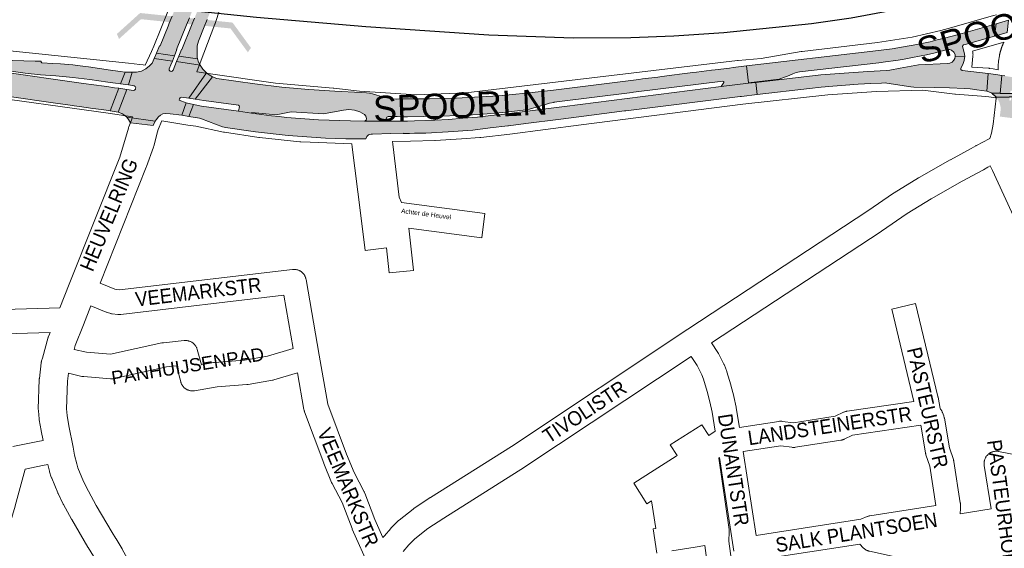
# Paper-space layout 'Layout1' of a CAD drawing. Header units: metres. Extents: x 123097 to 144122, y 392739 to 407589.
# Tile 255 of 256: x 134407 to 134931, y 396534 to 396816. Entities that reach past the tile are written whole.
import ezdxf
from ezdxf.enums import TextEntityAlignment as Align

# ---------------------------------------------------------------- set-up
doc = ezdxf.new("R2010")
doc.units = ezdxf.units.M
doc.header["$MEASUREMENT"] = 0
for name, color, linetype, lineweight in [('gs-anno-wegen algemeen tekst', 7, 'Continuous', 0), ('gs-knt-aanvullende hoofdweg', 7, 'Continuous', 0), ('gs-knt-spoorlijn', 7, 'Continuous', 30), ('gs-knt-wegen algemeen', 7, 'Continuous', 0), ('gs-symb-viaduct', 7, 'Continuous', 0), ('ir-ARC-asfalt-hoofdwegen-te inspecteren', 5, 'Continuous', 0), ('ir-ARC-fietspaden naastliggend- te inspecteren', 1, 'Continuous', 0)]:
    doc.layers.add(name, color=color, linetype=linetype, lineweight=lineweight)
doc.styles.add('Style-Arial', font='arial.ttf')
doc.styles.add('Style-arial_old', font='arial_old.shx')

# ---------------------------------------------------------------- blocks, each defined once
blk = doc.blocks.new('gg0-viaduct_6')
at = {"layer": 'gs-symb-viaduct', "linetype": 'Continuous'}
blk.add_hatch(color=7, dxfattribs=at).paths.add_polyline_path([(-55.76, -16.89), (-58, -14), (-40, 0), (40, 0), (58, -14), (55.76, -16.89), (38.75, -3.66), (-38.75, -3.66)])

psp = doc.layouts.get("Layout1")

# ---------------------------------------------------------------- hatches: boundary and pattern name
at = {"layer": 'ir-ARC-asfalt-hoofdwegen-te inspecteren', "linetype": 'Continuous', "lineweight": 13}
for points in [[(134489.065, 396796.435), (134479.544, 396797.779), (134481.125, 396801.664), (134481.326, 396801.612), (134485.589, 396812.213), (134486.219, 396813.737), (134487.788, 396817.535), (134489.371, 396821.365), (134490.963, 396825.218), (134494.015, 396832.604), (134501.363, 396849.298), (134508.239, 396863.92), (134512.515, 396873.451), (134516.592, 396883.068), (134518.789, 396888.845), (134520.658, 396894.737), (134522.644, 396902.885), (134522.448, 396902.925), (134522.877, 396905.084), (134523.243, 396907.253), (134523.91, 396911.561), (134524.502, 396915.524), (134524.765, 396917.569), (134524.855, 396918.579), (134531.585, 396918.085), (134531.487, 396917.068), (134531.119, 396915.124), (134530.487, 396910.888), (134530.131, 396908.854), (134528.558, 396901.37), (134526.653, 396893.963), (134526.21, 396892.413), (134525.656, 396890.552), (134525.486, 396890.637), (134525.426, 396890.46), (134519.763, 396874.295), (134513.745, 396858.258), (134503.106, 396831.649), (134500.12, 396824.299), (134498.542, 396820.415), (134496.998, 396816.617), (134495.439, 396812.779), (134490.169, 396799.749), (134490.366, 396799.671), (134490.36, 396799.656)], [(134491.318, 396796.108), (134501.224, 396794.751), (134501.166, 396795.564), (134501.096, 396797.542), (134501.071, 396799.575), (134501.077, 396801.631), (134501.723, 396804.082), (134504.79, 396811.715), (134504.826, 396811.805), (134506.383, 396815.682), (134507.895, 396819.446), (134509.455, 396823.329), (134512.405, 396830.671), (134512.665, 396831.318), (134517.395, 396843.093), (134524.016, 396856.288), (134524.616, 396857.484), (134526.832, 396861.845), (134528.728, 396865.575), (134529.81, 396867.743), (134533.06, 396874.428), (134533.841, 396876.362), (134534.595, 396878.311), (134536.772, 396884.493), (134538.661, 396890.768), (134539.416, 396893.498), (134540.775, 396898.794), (134540.827, 396898.956), (134541.288, 396900.975), (134541.608, 396902.228), (134542.642, 396907.224), (134543.818, 396914.267), (134544.499, 396916.274), (134545.059, 396917.195), (134534.457, 396917.851), (134534.344, 396916.883), (134534.075, 396914.915), (134533.465, 396910.899), (134533.306, 396909.978), (134533.539, 396909.921), (134531.394, 396899.432), (134528.498, 396889.126), (134524.866, 396879.055), (134508.38, 396837.997), (134505.718, 396831.374), (134502.766, 396824.029), (134501.202, 396820.139), (134499.679, 396816.35), (134498.132, 396812.5), (134492.982, 396799.687), (134492.787, 396799.772), (134492.399, 396798.805)], [(134818.072, 396786.746), (134819.772, 396787.435), (134821.575, 396787.768), (134863.731, 396792.663), (134867.356, 396793.102), (134872.735, 396793.892), (134876.295, 396794.466), (134881.603, 396795.403), (134885.338, 396796.133), (134889.057, 396796.938), (134893.726, 396798.027), (134900.134, 396799.646), (134901.306, 396799.723), (134902.423, 396799.357), (134903.619, 396798.355), (134904.349, 396796.976), (134904.438, 396796.479), (134904.453, 396795.975), (134909.429, 396796.175), (134909.205, 396798.161), (134908.601, 396800.066), (134908.393, 396800.576), (134908.341, 396801.435), (134908.841, 396802.137), (134909.67, 396802.369), (134925.341, 396806.871), (134926.144, 396813.376), (134911.369, 396809.112), (134906.111, 396807.681), (134898.606, 396805.71), (134894.81, 396804.785), (134891.068, 396803.873), (134883.974, 396802.379), (134876.845, 396801.067), (134870.796, 396800.116), (134860.543, 396798.815), (134793.402, 396790.977), (134794.453, 396782.039), (134810.818, 396783.963), (134815.982, 396785.917)], [(134341.725, 396798.862), (134341.221, 396795.242), (134343.968, 396794.88), (134348.418, 396794.328), (134356.333, 396793.412), (134372.083, 396791.858), (134379.635, 396791.24), (134382.389, 396790.94), (134383.288, 396790.842), (134409.559, 396787.116), (134417.754, 396786.202), (134425.982, 396785.676), (134435.027, 396784.9), (134444.031, 396783.747), (134453.625, 396782.391), (134457.579, 396781.826), (134460.349, 396781.418), (134462.777, 396787.711), (134460.211, 396788.094), (134458.97, 396788.253), (134455.063, 396788.803), (134443.271, 396790.472), (134441.511, 396790.704), (134434.937, 396791.503), (134428.34, 396792.079), (134424.332, 396792.312), (134418.465, 396792.691), (134418.168, 396792.909), (134418.066, 396793.263), (134418.104, 396793.442), (134414.955, 396793.518), (134396.924, 396794.003), (134378.964, 396795.003), (134361.047, 396796.596), (134347.387, 396798.163)], [(134893.361, 396779.562), (134901.38, 396779.405), (134909.39, 396778.976), (134912.411, 396778.707), (134915.82, 396778.331), (134921.18, 396777.595), (134921.924, 396786.91), (134908.019, 396788.623), (134907.444, 396789.073), (134907.332, 396789.794), (134908.501, 396791.747), (134909.212, 396793.909), (134909.429, 396796.175), (134904.453, 396795.975), (134904.235, 396794.913), (134903.696, 396793.973), (134902.767, 396793.062), (134901.616, 396792.455), (134900.34, 396792.203), (134884.783, 396791.612), (134875.113, 396789.787), (134869.612, 396788.748), (134867.827, 396788.458), (134857.825, 396788.009), (134845.339, 396787.215), (134832.872, 396786.153), (134798.265, 396782.183), (134799.004, 396775.785), (134826.888, 396778.992), (134833.095, 396779.636), (134839.309, 396780.218), (134846.076, 396780.749), (134852.765, 396781.205), (134859.463, 396781.587), (134865.213, 396781.851), (134867.226, 396781.902), (134867.997, 396781.841), (134880.824, 396779.787), (134882.353, 396779.654)], [(134450.243, 396767.756), (134453.967, 396767.252), (134454.752, 396767.131), (134459.456, 396779.063), (134457.041, 396779.408), (134453.092, 396779.98), (134451.617, 396780.166), (134440.608, 396781.685), (134395.895, 396788.006), (134382.246, 396789.907), (134381.214, 396790.012), (134358.207, 396790.448), (134357.225, 396790.76), (134356.516, 396791.509), (134356.26, 396792.507), (134356.333, 396793.412), (134348.418, 396794.328), (134348.251, 396793.591), (134347.797, 396792.657), (134346.93, 396792.085), (134345.892, 396792.035), (134339.197, 396792.952), (134338.309, 396786.402), (134339.047, 396786.338), (134343.927, 396785.755), (134344.627, 396785.364), (134346.324, 396783.178), (134347.058, 396782.283), (134348.73, 396782.044), (134355.39, 396781.115), (134356.532, 396780.942), (134366.221, 396779.591), (134399.187, 396774.949), (134401.145, 396774.675), (134425.722, 396771.198), (134433.567, 396770.104), (134435.602, 396769.828), (134438.51, 396769.403), (134445.535, 396768.406)], [(134794.467, 396781.747), (134794.453, 396782.039), (134793.402, 396790.977), (134786.286, 396790.146), (134786.291, 396790.098), (134784.22, 396789.854), (134776.65, 396788.961), (134774.697, 396788.712), (134766.813, 396787.707), (134764.852, 396787.457), (134757.747, 396786.551), (134755.121, 396786.216), (134748.35, 396785.353), (134746.182, 396785.077), (134738.067, 396784.042), (134736.112, 396783.793), (134690.618, 396778.026), (134676.117, 396776.416), (134661.582, 396775.144), (134638.845, 396773.834), (134631.766, 396773.596), (134624.685, 396773.437), (134617.628, 396773.399), (134610.423, 396773.393), (134607.396, 396773.372), (134603.787, 396773.61), (134600.267, 396774.443), (134594.451, 396776.061), (134592.827, 396776.472), (134591.161, 396776.641), (134588.264, 396776.804), (134574.37, 396777.483), (134560.493, 396778.453), (134546.154, 396779.735), (134531.855, 396781.411), (134511.561, 396784.343), (134509.239, 396785.264), (134500.11, 396773.26), (134504.598, 396772.62), (134523.145, 396770.033), (134523.477, 396769.834), (134523.576, 396769.461), (134523.104, 396766.885), (134530.066, 396765.899), (134530.126, 396766.255), (134543.199, 396764.963), (134551.081, 396766.627), (134568.379, 396765.541), (134578.938, 396767.501), (134581.864, 396767.833), (134584.793, 396767.524), (134587.586, 396766.588), (134590.11, 396765.07), (134590.913, 396764.196), (134591.222, 396763.05), (134590.941, 396762.086), (134590.072, 396761.582), (134602.747, 396761.639), (134602.001, 396762.053), (134601.702, 396762.851), (134601.993, 396763.653), (134602.735, 396764.074), (134607.519, 396764.001), (134610.563, 396763.985), (134612.994, 396763.976), (134621.636, 396764.066), (134630.277, 396764.264), (134640.739, 396764.567), (134651.193, 396765.092), (134663.634, 396766.167), (134676.045, 396767.55), (134677.89, 396767.919), (134679.658, 396768.563), (134686.371, 396770.515), (134688.551, 396771.171), (134690.787, 396771.595), (134691.05, 396771.635), (134732.558, 396776.909), (134733.258, 396776.969), (134780.776, 396782.882), (134781.28, 396782.638), (134781.262, 396782.079), (134779.82, 396780.073)], [(134500.11, 396773.26), (134509.239, 396785.264), (134507.564, 396786.163), (134506.042, 396787.303), (134496.612, 396773.758)], [(134923.827, 396776.416), (134928.343, 396776.321), (134929.112, 396785.931), (134925.968, 396786.36), (134921.924, 396786.91), (134921.18, 396777.595), (134921.355, 396777.549)], [(134953.337, 396782.04), (134942.734, 396783.643), (134942.006, 396783.766), (134930.744, 396785.676), (134929.112, 396785.931), (134928.343, 396776.321), (134935.307, 396776.174), (134934.172, 396776.318), (134933.836, 396776.499), (134933.746, 396776.87), (134933.796, 396777.448), (134933.963, 396777.779), (134934.32, 396777.877), (134935.796, 396777.69), (134936.08, 396777.557), (134936.228, 396777.285), (134935.778, 396776.39), (134935.604, 396776.234), (134935.378, 396776.172), (134944.884, 396775.982), (134945.567, 396775.933), (134945.501, 396776.071), (134945.62, 396776.398), (134945.942, 396776.53), (134946.951, 396776.575), (134947.951, 396776.562), (134949.121, 396776.443), (134950.272, 396776.182), (134952.048, 396775.573), (134952.292, 396775.412), (134952.401, 396775.142), (134952.278, 396775.019), (134962.292, 396774.288), (135022.471, 396766.867), (135029.558, 396766.483), (135036.646, 396766.848), (135044.275, 396767.645), (135043.183, 396773.871), (135040.873, 396773.634), (135035.584, 396773.279), (135031.576, 396773.113), (135027.564, 396773.169), (135021.13, 396773.431), (135020.993, 396773.446), (135007.312, 396774.956), (134977.635, 396778.457), (134960.137, 396780.994), (134956.7, 396781.541)], [(134798.265, 396782.183), (134794.467, 396781.747), (134779.82, 396780.073), (134696.473, 396769.415), (134669.736, 396766.104), (134664.563, 396765.396), (134657.391, 396764.557), (134650.211, 396763.786), (134642.475, 396763.12), (134634.729, 396762.569), (134627.494, 396762.169), (134616.65, 396761.725), (134613.045, 396761.653), (134610.607, 396761.641), (134607.55, 396761.602), (134605.761, 396761.641), (134602.747, 396761.639), (134590.072, 396761.582), (134582.737, 396761.692), (134565.699, 396762.296), (134548.702, 396763.619), (134544.698, 396764.012), (134540.702, 396764.479), (134530.066, 396765.899), (134523.104, 396766.885), (134503.47, 396769.648), (134499.057, 396770.511), (134496.609, 396764.121), (134502.355, 396763.179), (134503.471, 396762.839), (134514.522, 396758.643), (134515.405, 396758.39), (134516.25, 396758.239), (134532.143, 396755.995), (134549.514, 396754.01), (134566.951, 396752.716), (134569.322, 396752.593), (134574.795, 396752.36), (134580.268, 396752.195), (134590.777, 396752.161), (134591.327, 396753.375), (134592.335, 396754.247), (134593.615, 396754.616), (134594.327, 396754.649), (134604.077, 396755.096), (134610.714, 396755.296), (134610.714, 396755.035), (134614.138, 396755.071), (134616.682, 396755.153), (134622.745, 396755.273), (134634.694, 396755.905), (134647.838, 396756.89), (134657.031, 396757.965), (134666.31, 396759.057), (134666.721, 396759.11), (134675.901, 396760.3), (134693.183, 396762.526), (134700.031, 396763.408), (134728.4, 396767.062), (134729.193, 396767.14), (134790.059, 396774.718), (134790.626, 396774.801), (134799.004, 396775.785)], [(134477.678, 396759.238), (134478.831, 396761.507), (134463.716, 396763.68), (134464.635, 396762.432), (134465.692, 396760.775)]]:
    psp.add_hatch(color=5, dxfattribs=at).paths.add_polyline_path(points, flags=0)
at = {"layer": 'ir-ARC-asfalt-hoofdwegen-te inspecteren', "linetype": 'Continuous', "lineweight": 13, "extrusion": (0, 0, -1)}
for points in [[(-134502.668, 396791.452), (-134501.78, 396793.029), (-134501.224, 396794.751), (-134491.318, 396796.108), (-134490.155, 396793.259)], [(-134464.547, 396780.855), (-134467.537, 396780.429), (-134468.179, 396780.086), (-134468.401, 396779.392), (-134468.332, 396779.013), (-134468.261, 396778.624), (-134467.817, 396778.092), (-134467.14, 396777.946), (-134463.649, 396778.484), (-134459.098, 396766.435), (-134460.937, 396765.673), (-134462.626, 396764.618), (-134463.716, 396763.68), (-134478.831, 396761.507), (-134479.367, 396762.325), (-134480.443, 396763.828), (-134481.535, 396764.829), (-134482.873, 396765.466), (-134484.339, 396765.682), (-134486.81, 396765.506), (-134492.991, 396764.714), (-134495.224, 396771.26), (-134491.574, 396772.79), (-134491.639, 396773.443), (-134492.034, 396774.093), (-134492.772, 396774.277), (-134496.612, 396773.758), (-134506.042, 396787.303), (-134504.182, 396789.237), (-134502.668, 396791.452), (-134490.155, 396793.259), (-134488.354, 396788.679), (-134487.869, 396788.181), (-134487.179, 396788.101), (-134486.761, 396788.257), (-134486.267, 396788.776), (-134486.227, 396789.492), (-134487.095, 396791.593), (-134487.894, 396793.597), (-134478.3, 396794.858), (-134477.728, 396793.624), (-134477.08, 396792.399), (-134475.781, 396791.03), (-134473.763, 396789.4), (-134471.426, 396788.274), (-134468.894, 396787.712), (-134466.523, 396787.626)]]:
    psp.add_hatch(color=5, dxfattribs=at).paths.add_polyline_path(points, flags=0)
at = {"layer": 'ir-ARC-asfalt-hoofdwegen-te inspecteren', "linetype": 'Continuous', "lineweight": 13}
h = psp.add_hatch(color=5, dxfattribs=at)
h.paths.add_polyline_path([(134935.078, 396763.193), (134928.114, 396764.03), (134928.497, 396767.018), (134928.524, 396769.094), (134928.061, 396771.117), (134927.557, 396772.331), (134927.502, 396772.409), (134926.657, 396773.6), (134926.09, 396774.397), (134940.19, 396774.656), (134941.326, 396774.459), (134940.142, 396774.309), (134939.15, 396773.646), (134937.539, 396771.675), (134936.284, 396769.46)])
h.paths.add_polyline_path([(134933.59, 396772.418), (134933.307, 396772.624), (134933.22, 396772.963), (134933.416, 396773.931), (134933.663, 396774.147), (134933.99, 396774.113), (134934.099, 396774.056), (134934.337, 396773.798), (134934.312, 396773.448), (134933.89, 396772.643), (134933.775, 396772.486)], flags=16)
at = {"layer": 'ir-ARC-fietspaden naastliggend- te inspecteren', "linetype": 'Continuous', "lineweight": 30}
psp.add_hatch(color=1, dxfattribs=at).paths.add_polyline_path([(135347.654, 396802.437), (135345.877, 396803.368), (135344.923, 396801.593), (135344.636, 396801.358), (135344.267, 396801.396), (135341.741, 396803.033), (135337.464, 396805.636), (135333.062, 396808.023), (135331.328, 396808.938), (135328.447, 396810.432), (135325.51, 396811.818), (135320.823, 396813.158), (135315.999, 396813.864), (135313.919, 396813.994), (135311.843, 396813.815), (135309.915, 396813.522), (135294.919, 396810.513), (135265.55, 396804.74), (135252.239, 396802.226), (135234.486, 396798.937), (135216.728, 396795.703), (135209.399, 396794.443), (135196.654, 396792.253), (135094.701, 396775.558), (135047.64, 396767.996), (135044.275, 396767.645), (135036.646, 396766.848), (135029.558, 396766.483), (135022.471, 396766.867), (134962.292, 396774.288), (134952.278, 396775.019), (134945.567, 396775.933), (134944.884, 396775.982), (134935.378, 396776.172), (134935.307, 396776.174), (134928.343, 396776.321), (134923.827, 396776.416), (134924.437, 396775.99), (134925.012, 396775.519), (134925.575, 396774.978), (134926.09, 396774.397), (134940.19, 396774.656), (134941.326, 396774.459), (134945.763, 396773.788), (134951.218, 396773.001), (134956.716, 396772.606), (134959.944, 396772.432), (134962.033, 396772.368), (135015.985, 396765.602), (135016.121, 396765.586), (135020.447, 396765.077), (135024.661, 396764.68), (135028.89, 396764.443), (135030.099, 396764.476), (135032.89, 396764.62), (135034.214, 396764.725), (135039.317, 396765.13), (135041.673, 396765.317), (135044.632, 396765.606), (135048.061, 396765.996), (135086.766, 396772.263), (135094.774, 396773.57), (135118.444, 396777.467), (135125.763, 396778.661), (135149.258, 396782.515), (135154.928, 396783.454), (135173.647, 396786.55), (135177.86, 396787.229), (135196.552, 396790.258), (135210.105, 396792.597), (135215.028, 396793.447), (135217.137, 396793.811), (135252.622, 396800.346), (135265.905, 396802.847), (135311.015, 396811.742), (135315.285, 396811.872), (135319.531, 396811.394), (135323.665, 396810.317), (135325.924, 396809.549), (135329.776, 396807.503), (135333.508, 396805.543), (135337.893, 396803.032), (135342.177, 396800.352), (135349.545, 396795.462), (135350.81, 396797.062), (135349.209, 396798.131), (135348.99, 396798.421), (135349.035, 396798.781), (135350.119, 396800.888), (135348.434, 396802.019), (135347.368, 396800.001), (135346.985, 396799.727), (135346.572, 396799.953), (135346.596, 396800.423)], flags=0)

# ---------------------------------------------------------------- linework, layer by layer
at = {"layer": 'gs-knt-aanvullende hoofdweg', "color": 7, "linetype": 'Continuous', "flags": 128}
for points in [[(134473.492, 396791.437), (134476.749, 396798.738), (134477.98, 396801.498), (134477.985, 396801.509), (134485.432, 396819.895), (134485.451, 396819.941), (134494.07, 396840.825), (134494.079, 396840.846), (134494.124, 396840.953), (134504.069, 396864.028), (134511.242, 396881.333), (134515.069, 396892.338), (134519.095, 396908.301), (134520.405, 396920.314), (134520.407, 396920.335), (134521.438, 396930.298), (134521.387, 396939.107), (134520.493, 396949.605), (134517.526, 396965.279), (134512.415, 396980.2), (134511.926, 396981.227), (134508.905, 396987.569)], [(134175.755, 396827.708), (134242.697, 396818.354), (134276.493, 396814.759), (134276.768, 396814.725), (134326.681, 396807.547), (134394.522, 396799.689), (134464.499, 396792.376), (134470.681, 396791.73), (134472.378, 396791.553), (134473.492, 396791.437)], [(134513.178, 396821.128), (134510.695, 396813.61), (134510.585, 396813.3), (134510.577, 396813.277), (134502.766, 396792.683), (134502.76, 396792.669), (134500.954, 396787.899)], [(134500.954, 396787.899), (134506.959, 396787.035), (134542.724, 396781.89), (134573.533, 396779.167), (134573.782, 396779.141), (134587.458, 396777.472), (134617.705, 396775.543), (134643.972, 396776.63), (134788.59, 396793.891), (134788.868, 396793.919), (134801.156, 396794.924), (134822.488, 396798.671), (134822.702, 396798.705), (134822.917, 396798.734), (134862.963, 396803.402), (134881.459, 396806.289), (134896.665, 396809.742), (134902.528, 396811.354), (134924.85, 396817.719), (134926.4, 396818.161)], [(134930.28, 396803.648), (134928.968, 396803.274), (134913.601, 396798.892), (134913.638, 396798.742), (134913.717, 396798.391), (134913.779, 396798.036), (134913.824, 396797.679), (134913.851, 396797.32), (134913.862, 396796.96), (134913.855, 396796.6), (134913.831, 396796.241), (134913.295, 396790.362), (134922.079, 396789.744), (134922.399, 396789.715), (134922.717, 396789.672), (134924.587, 396789.378), (134927.263, 396788.958)], [(134927.263, 396788.958), (134927.291, 396791.498), (134927.299, 396791.748), (134927.357, 396792.839), (134927.374, 396793.072), (134927.399, 396793.305), (134927.432, 396793.537), (134927.901, 396796.422), (134927.957, 396796.723), (134927.994, 396796.894), (134928.031, 396797.065), (134928.07, 396797.235), (134928.109, 396797.404), (134928.149, 396797.574), (134928.19, 396797.744), (134928.232, 396797.913), (134928.275, 396798.081), (134928.319, 396798.25), (134928.364, 396798.419), (134928.41, 396798.587), (134928.456, 396798.754), (134928.504, 396798.922), (134928.553, 396799.09), (134928.602, 396799.257), (134928.652, 396799.423), (134928.704, 396799.59), (134928.756, 396799.756), (134928.81, 396799.923), (134928.863, 396800.087), (134928.918, 396800.253), (134928.974, 396800.418), (134929.031, 396800.584), (134929.089, 396800.747), (134929.147, 396800.911), (134929.207, 396801.076), (134929.268, 396801.239), (134929.328, 396801.401), (134929.391, 396801.564), (134929.454, 396801.727), (134929.518, 396801.89), (134929.583, 396802.05), (134929.648, 396802.212), (134929.715, 396802.374), (134929.783, 396802.535), (134929.851, 396802.694), (134929.92, 396802.854), (134929.991, 396803.014), (134930.062, 396803.173), (134930.133, 396803.331), (134930.206, 396803.49), (134930.28, 396803.648)], [(134466.771, 396763.959), (134453.754, 396765.766), (134382.097, 396775.71), (134335.115, 396781.553), (134329.404, 396782.011)], [(134926.235, 396773.916), (134925.919, 396773.965), (134922.257, 396774.54), (134920.705, 396774.784), (134904.594, 396775.917), (134904.529, 396775.922), (134904.44, 396775.929), (134904.227, 396775.951), (134904.162, 396775.959), (134887.249, 396778.137), (134862.552, 396777.456), (134836.581, 396775.687), (134791.389, 396770.601), (134791.363, 396770.598), (134705.413, 396759.721), (134667.432, 396754.762), (134667.371, 396754.754), (134652.079, 396752.886), (134651.851, 396752.862), (134651.631, 396752.845), (134651.622, 396752.845), (134651.529, 396752.839), (134641.731, 396752.233), (134627.675, 396751.395), (134627.668, 396751.394), (134627.498, 396751.386), (134614.673, 396750.912), (134614.527, 396750.908), (134604.942, 396750.742)], [(134428.049, 396662.315), (134433.062, 396674.911), (134433.064, 396674.914), (134459.942, 396742.365), (134464.533, 396757.905), (134464.643, 396758.249), (134464.77, 396758.587), (134466.201, 396762.132), (134466.771, 396763.959)], [(134482.229, 396761.714), (134480.358, 396757.077), (134479.998, 396755.924), (134477.967, 396748.316), (134477.884, 396748.029), (134477.79, 396747.746), (134474.143, 396737.449), (134474.124, 396737.399), (134474.023, 396737.126), (134449.423, 396675.394)], [(134583.351, 396749.467), (134561.286, 396750.356), (134561.225, 396750.359), (134556.215, 396750.601), (134556.164, 396750.604), (134555.985, 396750.615), (134555.755, 396750.635), (134534.194, 396752.864), (134533.834, 396752.91), (134515.56, 396755.697), (134515.356, 396755.731), (134515.152, 396755.77), (134500.335, 396758.874), (134500.331, 396758.875), (134496.157, 396759.529), (134482.229, 396761.714)], [(134444.606, 396663.298), (134440.583, 396653.189), (134436.199, 396642.174), (134435.642, 396640.189)], [(134419.078, 396591.673), (134418.092, 396596.835), (134418.06, 396597.018), (134417.104, 396602.795), (134417.067, 396603.043), (134417.038, 396603.292), (134416.619, 396607.589), (134416.595, 396607.914), (134416.584, 396608.239), (134416.588, 396608.564), (134417.099, 396624.15), (134417.116, 396624.467), (134417.147, 396624.784), (134418.112, 396632.964), (134418.152, 396633.254), (134418.168, 396633.35), (134418.203, 396633.542), (134418.243, 396633.732), (134418.265, 396633.829), (134418.339, 396634.111), (134418.744, 396635.555), (134421.844, 396646.611), (134421.92, 396646.863), (134421.948, 396646.947), (134421.961, 396646.988), (134422.004, 396647.113), (134422.097, 396647.36), (134422.803, 396649.134)], [(134432.595, 396627.53), (134432.101, 396623.34), (134431.616, 396608.56), (134431.963, 396605), (134432.863, 396599.562), (134435.047, 396588.13), (134435.855, 396583.901), (134437.004, 396579.275), (134437.685, 396577.109), (134440.672, 396569.961), (134443.244, 396564.697), (134447.385, 396557.177), (134455.852, 396542.776), (134457.906, 396539.522), (134458.015, 396539.345), (134461.113, 396534.123), (134461.154, 396534.053), (134461.273, 396533.847), (134464.737, 396527.564), (134464.895, 396527.26), (134467.865, 396521.239)], [(134453.703, 396515.996), (134451.5, 396520.462), (134448.196, 396526.455), (134443.087, 396534.859), (134443.022, 396534.967), (134442.964, 396535.061), (134434.383, 396549.656), (134434.278, 396549.84), (134429.998, 396557.613), (134429.829, 396557.938), (134427.08, 396563.565), (134426.986, 396563.765), (134426.899, 396563.966), (134423.695, 396571.633), (134423.57, 396571.952), (134423.46, 396572.276), (134422.607, 396574.988), (134422.541, 396575.208), (134422.482, 396575.431), (134421.62, 396578.903)]]:
    psp.add_lwpolyline(points, dxfattribs=at)
at = {"layer": 'gs-knt-spoorlijn', "color": 7, "linetype": 'Continuous', "flags": 128}
psp.add_lwpolyline([(133863.799, 396907.275), (133969.45, 396892.641), (134062.182, 396879.824), (134124.239, 396870.822), (134216.426, 396856.32), (134290.817, 396844.692), (134340.129, 396837.707), (134392.023, 396830.754), (134423.762, 396826.852), (134479.401, 396822.398), (134532.696, 396816.977), (134590.825, 396812.02), (134656.267, 396807.51), (134701.116, 396806.003), (134731.851, 396806.179), (134754.712, 396807.036), (134781.251, 396808.733), (134827.942, 396813.573), (134849.112, 396816.559), (134898.589, 396825.795), (134953.04, 396838.918), (134986.283, 396848.094), (135586.8, 397027.306)], dxfattribs=at)
at = {"layer": 'gs-knt-wegen algemeen', "color": 7, "linetype": 'Continuous', "flags": 128}
for points in [[(134599.926, 396540.042), (134600, 396540.14), (134600.084, 396540.25), (134600.169, 396540.36), (134600.254, 396540.469), (134600.34, 396540.578), (134600.426, 396540.687), (134600.512, 396540.796), (134600.599, 396540.904), (134600.734, 396541.066), (134604.045, 396544.907), (134604.193, 396545.073), (134604.347, 396545.234), (134607.893, 396548.82), (134608.09, 396549.011), (134608.295, 396549.194), (134608.507, 396549.367), (134616.025, 396555.258), (134616.22, 396555.405), (134616.42, 396555.545), (134625.132, 396561.373), (134625.282, 396561.47), (134668.308, 396588.578), (134762.171, 396650.944), (134762.198, 396650.963), (134857.85, 396713.812), (134871.581, 396723.225), (134871.829, 396723.387), (134884.9, 396731.499), (134885.133, 396731.637), (134901.685, 396740.98), (134901.798, 396741.042), (134912.857, 396746.999), (134915.335, 396748.473), (134915.521, 396748.579), (134915.71, 396748.68), (134922.511, 396752.141), (134922.774, 396752.341), (134923.72, 396755.123), (134924.501, 396759.993), (134926.235, 396773.916)], [(134604.942, 396750.742), (134605.122, 396749.279)], [(134923.018, 396737.79), (134921.807, 396737.174), (134919.394, 396735.738), (134919.153, 396735.602), (134908.029, 396729.61), (134891.651, 396720.365), (134878.821, 396712.403), (134865.159, 396703.037), (134865.053, 396702.965), (134774.777, 396643.648)], [(134989.159, 396521.584), (134986.325, 396543.35), (134984.625, 396554.118), (134980.617, 396575.698), (134975.839, 396597.091), (134970.284, 396618.325), (134967.233, 396628.822), (134963.99, 396639.27), (134958, 396657.023), (134955.644, 396663.543), (134943.637, 396692.453), (134937.365, 396706.776), (134924.228, 396735.29), (134923.018, 396737.79)], [(134449.423, 396675.394), (134457.376, 396672.215), (134458.046, 396671.996), (134459.708, 396671.792), (134551.864, 396682.717), (134552.181, 396682.746), (134552.499, 396682.761), (134552.817, 396682.759), (134553.135, 396682.742), (134553.451, 396682.71), (134553.766, 396682.662), (134554.078, 396682.599), (134554.387, 396682.521), (134554.691, 396682.427), (134554.99, 396682.319), (134555.284, 396682.196), (134555.572, 396682.06), (134555.852, 396681.909), (134556.125, 396681.745), (134556.389, 396681.567), (134556.644, 396681.377), (134556.89, 396681.175), (134557.126, 396680.961), (134557.35, 396680.735), (134557.564, 396680.499), (134557.766, 396680.253), (134557.955, 396679.997), (134558.132, 396679.732), (134558.295, 396679.459), (134558.445, 396679.178), (134558.581, 396678.89), (134558.703, 396678.596), (134558.811, 396678.297), (134558.903, 396677.992), (134558.981, 396677.683), (134559.043, 396677.371)], [(134559.043, 396677.371), (134566.061, 396637.158), (134570.631, 396610.975), (134580.583, 396584.375), (134584.577, 396574.62), (134589.942, 396564.49), (134590.062, 396564.251), (134590.173, 396564.007), (134590.273, 396563.76), (134595.602, 396549.766), (134599.926, 396540.042)], [(134422.803, 396649.134), (134332.046, 396646.45), (134331.755, 396646.448), (134331.464, 396646.459), (134306.475, 396647.959), (134284, 396649.308), (134283.699, 396649.333), (134283.399, 396649.372), (134283.102, 396649.425), (134282.807, 396649.491), (134277.413, 396650.843), (134259.295, 396655.385), (134235.638, 396661.074), (134203.927, 396666.749), (134202.77, 396666.934)], [(134552.24, 396640.62), (134547.276, 396669.062), (134460.461, 396658.77), (134460.15, 396658.741), (134459.838, 396658.727), (134459.526, 396658.727), (134459.214, 396658.743), (134458.904, 396658.773), (134455.834, 396659.149), (134455.522, 396659.195), (134455.213, 396659.256), (134454.906, 396659.332), (134454.604, 396659.423), (134453.132, 396659.904), (134452.934, 396659.972), (134452.738, 396660.047), (134444.606, 396663.298)], [(134315.725, 396660.447), (134331.953, 396659.473), (134422.434, 396662.148), (134428.049, 396662.315)], [(134435.642, 396640.189), (134442.271, 396638.643), (134455.063, 396637.599), (134482.364, 396643.625), (134482.612, 396643.675), (134482.861, 396643.715), (134483.112, 396643.745), (134494.234, 396644.87), (134494.549, 396644.894), (134494.865, 396644.903), (134495.18, 396644.896), (134495.495, 396644.875), (134495.809, 396644.838), (134496.121, 396644.785), (134496.429, 396644.718), (134496.734, 396644.636), (134497.035, 396644.539), (134497.33, 396644.428), (134497.62, 396644.302), (134497.904, 396644.163), (134498.18, 396644.01), (134498.449, 396643.844), (134498.709, 396643.665), (134498.96, 396643.473), (134499.202, 396643.27), (134499.433, 396643.055), (134499.654, 396642.829), (134499.863, 396642.592), (134500.061, 396642.346), (134500.247, 396642.091), (134500.42, 396641.826), (134500.58, 396641.554), (134500.727, 396641.274), (134500.859, 396640.988), (134500.978, 396640.695), (134501.083, 396640.397), (134501.173, 396640.094)], [(134501.173, 396640.094), (134503.352, 396632.044), (134509.748, 396633.144), (134510.05, 396633.189), (134510.354, 396633.219), (134526.303, 396634.439), (134538.52, 396636.521), (134552.24, 396640.62)], [(134774.777, 396643.648), (134778.117, 396638.54), (134778.238, 396638.349), (134778.352, 396638.153), (134778.458, 396637.954), (134781.331, 396632.367), (134781.467, 396632.087), (134781.589, 396631.801), (134782.753, 396628.881), (134782.853, 396628.612), (134782.942, 396628.34), (134785.02, 396621.408), (134785.101, 396621.111), (134786.529, 396615.371), (134786.579, 396615.155), (134787.811, 396609.371), (134787.87, 396609.06), (134789.563, 396598.647)], [(134763.914, 396636.471), (134675.448, 396577.69), (134675.315, 396577.604), (134632.298, 396550.502), (134623.863, 396544.859), (134616.861, 396539.373), (134613.762, 396536.238), (134610.671, 396532.651)], [(134554.494, 396627.705), (134541.867, 396623.932), (134541.613, 396623.862), (134541.357, 396623.802), (134541.098, 396623.753), (134528.193, 396621.554), (134527.896, 396621.51), (134527.597, 396621.48), (134511.653, 396620.26), (134499.72, 396618.208), (134499.414, 396618.163), (134499.105, 396618.132), (134498.795, 396618.116), (134498.485, 396618.115), (134498.176, 396618.129), (134497.867, 396618.157), (134497.56, 396618.2), (134497.255, 396618.258), (134496.953, 396618.33), (134496.656, 396618.416), (134496.362, 396618.517), (134496.074, 396618.631), (134495.792, 396618.759), (134495.516, 396618.9), (134495.246, 396619.054), (134494.985, 396619.221), (134494.732, 396619.4), (134494.488, 396619.591), (134494.253, 396619.794), (134494.028, 396620.007), (134493.813, 396620.231), (134493.609, 396620.464), (134493.417, 396620.708), (134493.236, 396620.96), (134493.068, 396621.22), (134492.912, 396621.488), (134492.769, 396621.763), (134492.64, 396622.045), (134492.524, 396622.333), (134492.421, 396622.625), (134492.333, 396622.923), (134490.049, 396631.36), (134484.8, 396630.829), (134456.913, 396624.674), (134456.641, 396624.62), (134456.366, 396624.578), (134456.09, 396624.547), (134455.813, 396624.528), (134455.535, 396624.521), (134455.258, 396624.526), (134454.98, 396624.543), (134440.732, 396625.706), (134440.493, 396625.73), (134440.255, 396625.762), (134440.019, 396625.804), (134439.784, 396625.854), (134432.595, 396627.53)], [(134593.779, 396521.823), (134592.994, 396523.588), (134583.633, 396544.638), (134583.563, 396544.801), (134583.497, 396544.966), (134578.248, 396558.751), (134572.921, 396568.81), (134572.824, 396569.001), (134572.734, 396569.194), (134572.649, 396569.39), (134568.496, 396579.533), (134568.424, 396579.719), (134558.225, 396606.979), (134558.126, 396607.263), (134558.04, 396607.552), (134557.968, 396607.845), (134557.909, 396608.141), (134554.494, 396627.705)], [(134789.563, 396598.647), (134810.57, 396601.888), (134810.876, 396601.928), (134811.184, 396601.953), (134811.493, 396601.964), (134811.802, 396601.96), (134812.111, 396601.941), (134812.418, 396601.907), (134818.28, 396601.13), (134840.554, 396604.585), (134844.958, 396606.733), (134845.218, 396606.852), (134845.483, 396606.961), (134845.753, 396607.057), (134846.026, 396607.142), (134846.303, 396607.214), (134846.583, 396607.274), (134846.865, 396607.322), (134882.389, 396612.541)], [(134897.639, 396606.568), (134898.319, 396604.773), (134898.424, 396604.476), (134898.513, 396604.175), (134898.588, 396603.869), (134898.649, 396603.56), (134901.333, 396587.792), (134903.402, 396581.703), (134903.487, 396581.434), (134903.56, 396581.162), (134903.621, 396580.887), (134903.671, 396580.609), (134907.113, 396558.486), (134907.126, 396558.405), (134907.138, 396558.323), (134907.149, 396558.241), (134907.16, 396558.16), (134907.17, 396558.078), (134907.18, 396557.996), (134907.189, 396557.914), (134907.198, 396557.832), (134907.206, 396557.749), (134907.213, 396557.668), (134907.22, 396557.585), (134907.226, 396557.503), (134907.232, 396557.421), (134907.238, 396557.338), (134907.242, 396557.256), (134907.247, 396557.174), (134907.25, 396557.091), (134907.253, 396557.009), (134907.256, 396556.926), (134907.258, 396556.844), (134907.259, 396556.761), (134907.26, 396556.679), (134907.26, 396556.596), (134907.26, 396556.514), (134907.259, 396556.431), (134907.258, 396556.349), (134907.256, 396556.266), (134907.254, 396556.184), (134907.251, 396556.101), (134907.247, 396556.019), (134907.243, 396555.936), (134907.238, 396555.854), (134907.233, 396555.772), (134907.227, 396555.689), (134907.221, 396555.607), (134906.991, 396552.721)], [(134886.061, 396599.921), (134849.756, 396594.587), (134845.376, 396592.451), (134845.123, 396592.335), (134844.865, 396592.229), (134844.603, 396592.134), (134844.337, 396592.051), (134844.068, 396591.979), (134843.795, 396591.919), (134843.521, 396591.87), (134819.35, 396588.12), (134819.043, 396588.08), (134818.733, 396588.054), (134818.424, 396588.043), (134818.114, 396588.047), (134817.804, 396588.066), (134817.496, 396588.1), (134811.632, 396588.878), (134791.603, 396585.788)], [(134894.139, 396557.184), (134890.892, 396578.049), (134888.838, 396584.093), (134888.76, 396584.34), (134888.691, 396584.589), (134888.633, 396584.842), (134888.584, 396585.096), (134886.061, 396599.921)], [(134403.079, 396588.542), (134416.341, 396591.137), (134419.078, 396591.673)], [(134791.603, 396585.788), (134798.493, 396541.264)], [(134906.991, 396552.721), (134923.501, 396555.349), (134919.832, 396578.483), (134919.791, 396578.793), (134919.764, 396579.104), (134919.753, 396579.416), (134919.756, 396579.729), (134919.774, 396580.04), (134919.807, 396580.351), (134919.856, 396580.66), (134919.918, 396580.966), (134919.996, 396581.268), (134920.088, 396581.567), (134920.194, 396581.86), (134920.314, 396582.149), (134920.448, 396582.431), (134920.595, 396582.707), (134920.755, 396582.975), (134920.928, 396583.235), (134921.113, 396583.487), (134921.31, 396583.729), (134921.518, 396583.962), (134921.738, 396584.184), (134921.968, 396584.396), (134922.207, 396584.596), (134922.456, 396584.785), (134922.714, 396584.961), (134922.98, 396585.125), (134923.253, 396585.276), (134923.534, 396585.414), (134923.82, 396585.538), (134924.112, 396585.648), (134924.41, 396585.744), (134924.711, 396585.826), (134925.016, 396585.893), (134925.324, 396585.945), (134925.634, 396585.983), (134925.946, 396586.005), (134926.258, 396586.013), (134926.57, 396586.006), (134926.882, 396585.983), (134927.192, 396585.946), (134927.5, 396585.894), (134937.537, 396583.95)], [(134409.552, 396576.542), (134404.245, 396556.913), (134404.21, 396556.787), (134400.552, 396544.261), (134400.508, 396544.117), (134392.631, 396519.297), (134392.582, 396519.148), (134387.901, 396505.544), (134392.899, 396505.908), (134427.19, 396512.577), (134427.409, 396512.616), (134427.63, 396512.647), (134427.851, 396512.671), (134443.273, 396514.054), (134453.703, 396515.996)], [(134421.62, 396578.903), (134418.841, 396578.359), (134409.552, 396576.542)], [(134798.493, 396541.264), (134854.208, 396549.901), (134857.466, 396551.254), (134857.755, 396551.366), (134858.049, 396551.464), (134858.348, 396551.548), (134858.65, 396551.617), (134858.954, 396551.673), (134894.139, 396557.184)], [(134775.981, 396499.727), (134771.101, 396535.798), (134766.122, 396535.026), (134753.577, 396533.081)], [(134890.861, 396525.851), (134858.781, 396532.816), (134858.49, 396532.886), (134858.202, 396532.97), (134857.919, 396533.067), (134857.64, 396533.176), (134857.367, 396533.299), (134857.099, 396533.434), (134856.838, 396533.58), (134856.584, 396533.739), (134856.338, 396533.91), (134856.1, 396534.091), (134855.87, 396534.283), (134855.649, 396534.486), (134855.438, 396534.698), (134853.605, 396536.632), (134800.485, 396528.397)]]:
    psp.add_lwpolyline(points, dxfattribs=at)
for points in [[(134605.122, 396749.279), (134608.584, 396721.122), (134609.766, 396718.257), (134654.154, 396712.428, -0.3692804), (134654.162, 396712.418), (134652.469, 396699.527, -0.3692797), (134652.459, 396699.519), (134613.75, 396704.602), (134616.127, 396682.256, -0.3680522), (134616.12, 396682.246), (134603.191, 396680.87, -0.3680509), (134603.181, 396680.878), (134601.759, 396694.237), (134590.5, 396692.818, -0.369005), (134590.489, 396692.826), (134587.96, 396712.893), (134583.563, 396747.777), (134583.351, 396749.467)], [(134882.389, 396612.541), (134870.654, 396661.645, -0.3684557), (134870.661, 396661.656), (134883.307, 396664.678, -0.3684565), (134883.318, 396664.671), (134895.16, 396615.116), (134895.201, 396614.931), (134895.237, 396614.745), (134896.314, 396608.704), (134896.318, 396608.7), (134896.527, 396608.464), (134896.724, 396608.218), (134896.909, 396607.963), (134897.081, 396607.7), (134897.241, 396607.428), (134897.387, 396607.149), (134897.52, 396606.863), (134897.636, 396606.575), (134897.639, 396606.571), (134897.639, 396606.568)], [(134745.701, 396531.869), (134743.709, 396544.718, -0.370607), (134743.717, 396544.728), (134745.151, 396544.95), (134742.869, 396559.7), (134740.328, 396558.085, -0.3903518), (134740.315, 396558.088), (134733.342, 396569.061, -0.390349), (134733.345, 396569.074), (134744.289, 396576.029), (134755.984, 396583.46), (134756.384, 396583.715), (134752.788, 396589.374, -0.3903446), (134752.791, 396589.387), (134769.632, 396600.089, -0.3903442), (134769.646, 396600.087), (134773.242, 396594.427), (134776.701, 396596.625), (134775.044, 396606.814), (134773.868, 396612.335), (134772.504, 396617.817), (134770.553, 396624.326), (134769.61, 396626.69), (134767.035, 396631.698), (134763.914, 396636.471)], [(134786.622, 396532.838), (134778.92, 396582.609), (134778.546, 396582.371), (134784.069, 396544.332), (134784.1, 396544.078), (134784.106, 396544.02), (134784.126, 396543.758), (134784.129, 396543.706), (134784.136, 396543.44), (134784.136, 396543.392), (134784.13, 396543.119), (134784.13, 396543.115), (134783.916, 396538.188), (134788.883, 396501.473, -0.3694918)]]:
    psp.add_lwpolyline(points, format="xyb", dxfattribs=at)
at = {"layer": 'ir-ARC-asfalt-hoofdwegen-te inspecteren', "color": 5, "linetype": 'Continuous', "lineweight": 13}
for points in [[(134487.788, 396817.535), (134486.219, 396813.737), (134485.589, 396812.213), (134481.326, 396801.612), (134481.125, 396801.664), (134479.544, 396797.779), (134489.065, 396796.435), (134490.36, 396799.656), (134490.366, 396799.671), (134490.169, 396799.749), (134495.439, 396812.779), (134496.998, 396816.617)], [(134499.679, 396816.35), (134498.132, 396812.5), (134492.982, 396799.687), (134492.787, 396799.772), (134492.399, 396798.805), (134491.318, 396796.108), (134501.224, 396794.751), (134501.166, 396795.564), (134501.096, 396797.542), (134501.071, 396799.575), (134501.077, 396801.631), (134501.723, 396804.082), (134504.79, 396811.715), (134504.826, 396811.805), (134506.383, 396815.682)], [(134383.288, 396790.842), (134409.559, 396787.116), (134417.754, 396786.202), (134425.982, 396785.676), (134435.027, 396784.9), (134444.031, 396783.747), (134453.625, 396782.391), (134457.579, 396781.826), (134460.349, 396781.418), (134462.777, 396787.711), (134460.211, 396788.094), (134458.97, 396788.253), (134455.063, 396788.803), (134443.271, 396790.472), (134441.511, 396790.704), (134434.937, 396791.503), (134428.34, 396792.079), (134424.332, 396792.312), (134418.465, 396792.691), (134418.168, 396792.909), (134418.066, 396793.263), (134418.104, 396793.442), (134414.955, 396793.518), (134396.924, 396794.003)], [(134401.145, 396774.675), (134425.722, 396771.198), (134433.567, 396770.104), (134435.602, 396769.828), (134438.51, 396769.403), (134445.535, 396768.406), (134450.243, 396767.756), (134453.967, 396767.252), (134454.752, 396767.131), (134459.456, 396779.063), (134457.041, 396779.408), (134453.092, 396779.98), (134451.617, 396780.166), (134440.608, 396781.685), (134395.895, 396788.006)]]:
    psp.add_lwpolyline(points, dxfattribs=at)
for points in [[(134818.072, 396786.746), (134819.772, 396787.435), (134821.575, 396787.768), (134863.731, 396792.663), (134867.356, 396793.102), (134872.735, 396793.892), (134876.295, 396794.466), (134881.603, 396795.403), (134885.338, 396796.133), (134889.057, 396796.938), (134893.726, 396798.027), (134900.134, 396799.646), (134901.306, 396799.723), (134902.423, 396799.357), (134903.619, 396798.355), (134904.349, 396796.976), (134904.438, 396796.479), (134904.453, 396795.975), (134909.429, 396796.175), (134909.205, 396798.161), (134908.601, 396800.066), (134908.393, 396800.576), (134908.341, 396801.435), (134908.841, 396802.137), (134909.67, 396802.369), (134925.341, 396806.871), (134926.144, 396813.376), (134911.369, 396809.112), (134906.111, 396807.681), (134898.606, 396805.71), (134894.81, 396804.785), (134891.068, 396803.873), (134883.974, 396802.379), (134876.845, 396801.067), (134870.796, 396800.116), (134860.543, 396798.815), (134793.402, 396790.977), (134794.453, 396782.039), (134810.818, 396783.963), (134815.982, 396785.917)], [(134926.144, 396813.376), (134925.341, 396806.871), (134931.964, 396808.796), (134932.736, 396815.292)], [(134479.544, 396797.779), (134478.3, 396794.858), (134487.894, 396793.597), (134489.065, 396796.435)], [(134502.668, 396791.452), (134501.78, 396793.029), (134501.224, 396794.751), (134491.318, 396796.108), (134490.155, 396793.259)], [(134893.361, 396779.562), (134901.38, 396779.405), (134909.39, 396778.976), (134912.411, 396778.707), (134915.82, 396778.331), (134921.18, 396777.595), (134921.924, 396786.91), (134908.019, 396788.623), (134907.444, 396789.073), (134907.332, 396789.794), (134908.501, 396791.747), (134909.212, 396793.909), (134909.429, 396796.175), (134904.453, 396795.975), (134904.235, 396794.913), (134903.696, 396793.973), (134902.767, 396793.062), (134901.616, 396792.455), (134900.34, 396792.203), (134884.783, 396791.612), (134875.113, 396789.787), (134869.612, 396788.748), (134867.827, 396788.458), (134857.825, 396788.009), (134845.339, 396787.215), (134832.872, 396786.153), (134798.265, 396782.183), (134799.004, 396775.785), (134826.888, 396778.992), (134833.095, 396779.636), (134839.309, 396780.218), (134846.076, 396780.749), (134852.765, 396781.205), (134859.463, 396781.587), (134865.213, 396781.851), (134867.226, 396781.902), (134867.997, 396781.841), (134880.824, 396779.787), (134882.353, 396779.654)], [(134464.547, 396780.855), (134467.537, 396780.429), (134468.179, 396780.086), (134468.401, 396779.392), (134468.332, 396779.013), (134468.261, 396778.624), (134467.817, 396778.092), (134467.14, 396777.946), (134463.649, 396778.484), (134459.098, 396766.435), (134460.937, 396765.673), (134462.626, 396764.618), (134463.716, 396763.68), (134478.831, 396761.507), (134479.367, 396762.325), (134480.443, 396763.828), (134481.535, 396764.829), (134482.873, 396765.466), (134484.339, 396765.682), (134486.81, 396765.506), (134492.991, 396764.714), (134495.224, 396771.26), (134491.574, 396772.79), (134491.639, 396773.443), (134492.034, 396774.093), (134492.772, 396774.277), (134496.612, 396773.758), (134506.042, 396787.303), (134504.182, 396789.237), (134502.668, 396791.452), (134490.155, 396793.259), (134488.354, 396788.679), (134487.869, 396788.181), (134487.179, 396788.101), (134486.761, 396788.257), (134486.267, 396788.776), (134486.227, 396789.492), (134487.095, 396791.593), (134487.894, 396793.597), (134478.3, 396794.858), (134477.728, 396793.624), (134477.08, 396792.399), (134475.781, 396791.03), (134473.763, 396789.4), (134471.426, 396788.274), (134468.894, 396787.712), (134466.523, 396787.626)], [(134794.467, 396781.747), (134794.453, 396782.039), (134793.402, 396790.977), (134786.286, 396790.146), (134786.291, 396790.098), (134784.22, 396789.854), (134776.65, 396788.961), (134774.697, 396788.712), (134766.813, 396787.707), (134764.852, 396787.457), (134757.747, 396786.551), (134755.121, 396786.216), (134748.35, 396785.353), (134746.182, 396785.077), (134738.067, 396784.042), (134736.112, 396783.793), (134690.618, 396778.026), (134676.117, 396776.416), (134661.582, 396775.144), (134638.845, 396773.834), (134631.766, 396773.596), (134624.685, 396773.437), (134617.628, 396773.399), (134610.423, 396773.393), (134607.396, 396773.372), (134603.787, 396773.61), (134600.267, 396774.443), (134594.451, 396776.061), (134592.827, 396776.472), (134591.161, 396776.641), (134588.264, 396776.804), (134574.37, 396777.483), (134560.493, 396778.453), (134546.154, 396779.735), (134531.855, 396781.411), (134511.561, 396784.343), (134509.239, 396785.264), (134500.11, 396773.26), (134504.598, 396772.62), (134523.145, 396770.033), (134523.477, 396769.834), (134523.576, 396769.461), (134523.104, 396766.885), (134530.066, 396765.899), (134530.126, 396766.255), (134543.199, 396764.963), (134551.081, 396766.627), (134568.379, 396765.541), (134578.938, 396767.501), (134581.864, 396767.833), (134584.793, 396767.524), (134587.586, 396766.588), (134590.11, 396765.07), (134590.913, 396764.196), (134591.222, 396763.05), (134590.941, 396762.086), (134590.072, 396761.582), (134602.747, 396761.639), (134602.001, 396762.053), (134601.702, 396762.851), (134601.993, 396763.653), (134602.735, 396764.074), (134607.519, 396764.001), (134610.563, 396763.985), (134612.994, 396763.976), (134621.636, 396764.066), (134630.277, 396764.264), (134640.739, 396764.567), (134651.193, 396765.092), (134663.634, 396766.167), (134676.045, 396767.55), (134677.89, 396767.919), (134679.658, 396768.563), (134686.371, 396770.515), (134688.551, 396771.171), (134690.787, 396771.595), (134691.05, 396771.635), (134732.558, 396776.909), (134733.258, 396776.969), (134780.776, 396782.882), (134781.28, 396782.638), (134781.262, 396782.079), (134779.82, 396780.073)], [(134466.523, 396787.626), (134462.777, 396787.711), (134460.349, 396781.418), (134464.547, 396780.855)], [(134500.11, 396773.26), (134509.239, 396785.264), (134507.564, 396786.163), (134506.042, 396787.303), (134496.612, 396773.758)], [(134923.827, 396776.416), (134928.343, 396776.321), (134929.112, 396785.931), (134925.968, 396786.36), (134921.924, 396786.91), (134921.18, 396777.595), (134921.355, 396777.549)], [(134798.265, 396782.183), (134794.467, 396781.747), (134779.82, 396780.073), (134696.473, 396769.415), (134669.736, 396766.104), (134664.563, 396765.396), (134657.391, 396764.557), (134650.211, 396763.786), (134642.475, 396763.12), (134634.729, 396762.569), (134627.494, 396762.169), (134616.65, 396761.725), (134613.045, 396761.653), (134610.607, 396761.641), (134607.55, 396761.602), (134605.761, 396761.641), (134602.747, 396761.639), (134590.072, 396761.582), (134582.737, 396761.692), (134565.699, 396762.296), (134548.702, 396763.619), (134544.698, 396764.012), (134540.702, 396764.479), (134530.066, 396765.899), (134523.104, 396766.885), (134503.47, 396769.648), (134499.057, 396770.511), (134496.609, 396764.121), (134502.355, 396763.179), (134503.471, 396762.839), (134514.522, 396758.643), (134515.405, 396758.39), (134516.25, 396758.239), (134532.143, 396755.995), (134549.514, 396754.01), (134566.951, 396752.716), (134569.322, 396752.593), (134574.795, 396752.36), (134580.268, 396752.195), (134590.777, 396752.161), (134591.327, 396753.375), (134592.335, 396754.247), (134593.615, 396754.616), (134594.327, 396754.649), (134604.077, 396755.096), (134610.714, 396755.296), (134610.714, 396755.035), (134614.138, 396755.071), (134616.682, 396755.153), (134622.745, 396755.273), (134634.694, 396755.905), (134647.838, 396756.89), (134657.031, 396757.965), (134666.31, 396759.057), (134666.721, 396759.11), (134675.901, 396760.3), (134693.183, 396762.526), (134700.031, 396763.408), (134728.4, 396767.062), (134729.193, 396767.14), (134790.059, 396774.718), (134790.626, 396774.801), (134799.004, 396775.785)], [(134463.649, 396778.484), (134459.456, 396779.063), (134454.752, 396767.131), (134459.098, 396766.435)], [(134492.991, 396764.714), (134496.609, 396764.121), (134499.057, 396770.511), (134495.224, 396771.26)], [(134477.678, 396759.238), (134478.831, 396761.507), (134463.716, 396763.68), (134464.635, 396762.432), (134465.692, 396760.775)]]:
    psp.add_lwpolyline(points, close=True, dxfattribs=at)
at = {"layer": 'ir-ARC-asfalt-hoofdwegen-te inspecteren', "color": 5, "linetype": 'Continuous', "lineweight": 13, "flags": 128}
psp.add_lwpolyline([(134930.744, 396785.676), (134929.112, 396785.931), (134928.343, 396776.321), (134935.307, 396776.174)], dxfattribs=at)
at = {"layer": 'ir-ARC-asfalt-hoofdwegen-te inspecteren', "color": 5, "linetype": 'Continuous', "lineweight": 13, "extrusion": (0, 0, -1)}
for points in [[(-134926.144, 396813.376), (-134925.341, 396806.871), (-134932.736, 396815.292), (-134931.964, 396808.796)], [(-134492.991, 396764.714), (-134496.609, 396764.121), (-134495.224, 396771.26), (-134499.057, 396770.511)]]:
    psp.add_solid(points, dxfattribs=at)
at = {"layer": 'ir-ARC-asfalt-hoofdwegen-te inspecteren', "color": 5, "linetype": 'Continuous', "lineweight": 13}
for points in [[(134479.544, 396797.779), (134478.3, 396794.858), (134489.065, 396796.435), (134487.894, 396793.597)], [(134466.523, 396787.626), (134462.777, 396787.711), (134464.547, 396780.855), (134460.349, 396781.418)], [(134463.649, 396778.484), (134459.456, 396779.063), (134459.098, 396766.435), (134454.752, 396767.131)]]:
    psp.add_solid(points, dxfattribs=at)
at = {"layer": 'ir-ARC-fietspaden naastliggend- te inspecteren', "color": 1, "linetype": 'Continuous', "lineweight": 30}
psp.add_lwpolyline([(134935.307, 396776.174), (134928.343, 396776.321), (134923.827, 396776.416), (134924.437, 396775.99), (134925.012, 396775.519), (134925.575, 396774.978), (134926.09, 396774.397), (134940.19, 396774.656)], dxfattribs=at)

# ---------------------------------------------------------------- block references
at = {"layer": 'gs-symb-viaduct', "color": 7, "linetype": 'Continuous', "xscale": 0.6181038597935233, "yscale": 0.8823114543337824, "zscale": 0.6181038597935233, "rotation": 354.0799971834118}
psp.add_blockref('gg0-viaduct_6', (134495.33, 396816.585), dxfattribs=at)

# ---------------------------------------------------------------- texts
at = {"layer": 'gs-anno-wegen algemeen tekst', "color": 7, "style": 'Style-Arial'}
for s, height, rotation, p in [('SPOORLN', 13.6, 16.0863, (134929.263, 396811.429)), ('SPOORLN', 13.6, 2.36897, (134641.133, 396769.997)), ('PANHUIJSENPAD', 7, 9.06033, (134496.036, 396631.394))]:
    psp.add_text(s, height=height, rotation=rotation, dxfattribs=at).set_placement(p, align=Align.MIDDLE_CENTER)
at = {"layer": 'gs-anno-wegen algemeen tekst', "color": 7, "style": 'Style-Arial', "width": 0.909091}
for s, rotation, p in [('HEUVELRING', 67.49075, (134454.141, 396711.866)), ('VEEMARKSTR', 6.823, (134501.698, 396670.757)), ('PASTEURSTR', 282.89625, (134889.733, 396609.167)), ('TIVOLISTR', 33.4644, (134707.188, 396607.029)), ('LANDSTEINERSTR', 8.5871, (134837.664, 396599.539)), ('DUNANTSTR', 278.737, (134786.464, 396576.115)), ('VEEMARKSTR', 292.85426, (134581.398, 396566.729)), ('PASTEURHOF', 277.59247, (134929.523, 396558.997)), ('SALK PLANTSOEN', 9.0733, (134851.816, 396542.857))]:
    psp.add_text(s, height=7.7, rotation=rotation, dxfattribs=at).set_placement(p, align=Align.MIDDLE_CENTER)
at = {"layer": 'gs-anno-wegen algemeen tekst', "color": 7, "style": 'Style-arial_old'}
psp.add_text('Achter de Heuvel', height=2.5, rotation=352.51902, dxfattribs=at).set_placement((134622.756, 396710.994), align=Align.CENTER)

doc.saveas('drawing.dxf')
